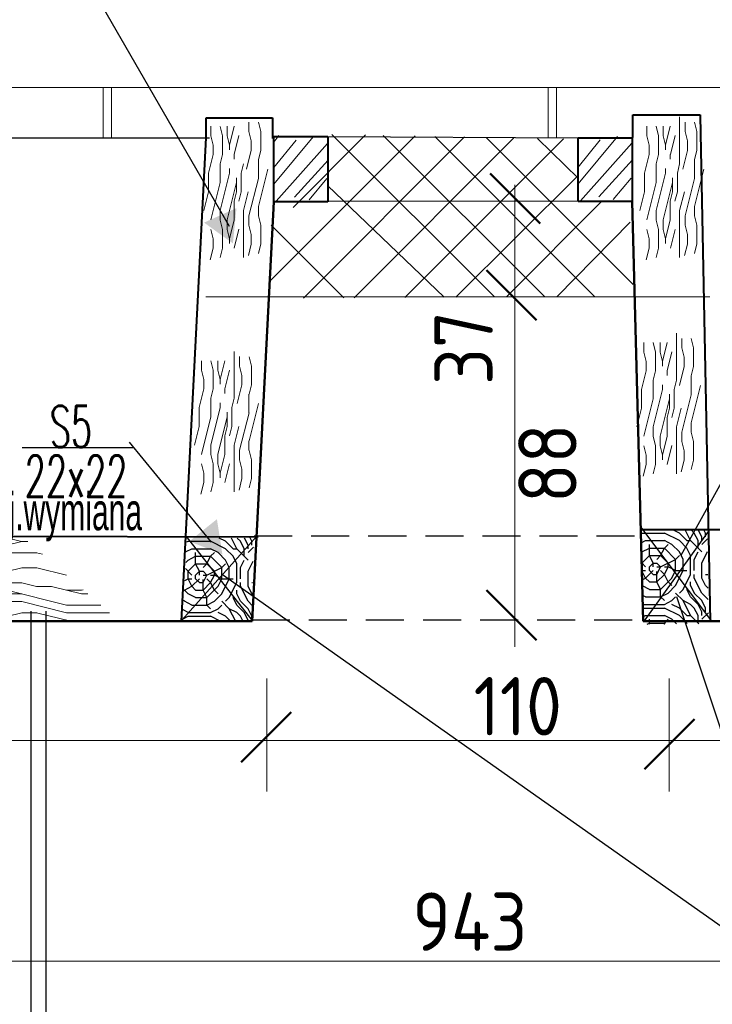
# Model space of a CAD drawing. Header units: millimetres. Extents: x 5545 to 136433, y -146986 to -36607.
# Tile 157 of 159: x 36267 to 36452, y -46841 to -46578. Entities that reach past the tile are written whole.
import ezdxf

# ---------------------------------------------------------------- set-up
doc = ezdxf.new("R2010")
doc.units = ezdxf.units.MM
doc.header["$LTSCALE"] = 8
doc.linetypes.add('DASHDOTX2', pattern=[50.8, 25.4, -12.7, 0, -12.7])
doc.linetypes.add('VERDECKT', pattern=[9.525, 6.35, -3.175])
for name, color, linetype, lineweight in [('0_Nr_Pióra__3', 7, 'Continuous', 50), ('OGËLNE_01', 7, 'Continuous', 13), ('Standard', 7, 'Continuous', 25)]:
    doc.layers.add(name, color=color, linetype=linetype, lineweight=lineweight)
doc.layers.add('5 WYMIAROWANIE', color=253, linetype='Continuous')
doc.layers.add('Arc_opisy', color=18, linetype='Continuous')
doc.styles.add('c20', font='simplex.shx', dxfattribs={"width": 0.7})
doc.styles.add('ISOCP', font='ISOCP.SHX')
doc.styles.add('TXT50', font='bikroms.shx', dxfattribs={"width": 0.75, "height": 10})

# ---------------------------------------------------------------- blocks, each defined once
blk = doc.blocks.new('G$C27FEC524')
at = {"layer": '0_Nr_Pióra__3', "color": 250, "lineweight": 15}
for p, q in [((10.62, 38.11), (10.62, 25.61)), ((1.87, 35.61), (1.87, 33.11)), ((5, 33.11), (4.37, 35.61)), ((6.25, 35.61), (6.25, 33.11)), ((8.12, 35.62), (6.88, 30.62)), ((12.05, 36.71), (12.05, 34.21)), ((12.06, 34.2), (12.68, 31.71)), ((15.18, 34.2), (14.56, 36.7)), ((15.18, 34.21), (15.18, 29.21)), ((1.87, 33.11), (2.5, 30.61)), ((5, 33.11), (5, 28.11)), ((6.25, 33.11), (6.87, 30.61)), ((9.38, 33.12), (8.13, 28.12)), ((12.68, 31.71), (12.68, 29.21)), ((2.5, 30.61), (2.5, 28.11)), ((6.87, 30.61), (6.87, 29.36)), ((12.68, 29.2), (11.43, 24.21)), ((15.18, 29.21), (14.56, 26.71)), ((2.5, 28.11), (1.25, 23.11)), ((5, 28.11), (4.37, 25.62)), ((8.12, 28.11), (8.12, 26.86)), ((14.55, 26.71), (14.55, 21.71)), ((4.37, 25.61), (4.37, 20.61)), ((6.87, 24.36), (6.87, 23.11)), ((10, 23.11), (10.62, 25.61)), ((17.06, 24.21), (14.56, 14.22)), ((1.25, 23.11), (1.25, 18.11)), ((6.87, 23.11), (4.38, 13.12)), ((8.75, 21.86), (8.75, 18.11)), ((10, 23.11), (10, 18.11)), ((14.56, 21.71), (12.06, 11.72)), ((4.37, 20.61), (1.88, 10.62)), ((8.75, 20.61), (6.25, 10.62)), ((1.25, 18.11), (0, 13.11)), ((8.12, 15.61), (8.75, 18.11)), ((10, 18.11), (9.37, 15.62)), ((11.87, 18.11), (10.62, 13.12)), ((8.12, 15.61), (8.12, 10.61)), ((14.55, 14.21), (14.55, 11.71)), ((4.37, 13.11), (4.37, 10.61)), ((5, 8.11), (4.37, 10.61)), ((6.25, 10.61), (6.25, 8.11)), ((8.12, 10.62), (6.88, 5.62)), ((10.62, 13.11), (10.62, 0.61)), ((12.05, 11.71), (12.05, 9.21)), ((15.18, 9.2), (14.56, 11.7)), ((1.87, 8.11), (2.5, 5.61)), ((5, 8.11), (5, 3.11)), ((6.25, 8.11), (6.87, 5.61)), ((9.38, 8.12), (8.13, 3.12)), ((12.06, 9.2), (12.68, 6.71)), ((15.18, 9.21), (15.18, 4.21)), ((2.5, 5.61), (2.5, 3.11)), ((6.87, 5.61), (6.87, 4.36)), ((12.68, 6.71), (12.68, 4.21)), ((2.5, 3.11), (1.72, 0)), ((5, 3.11), (4.37, 0.62)), ((12.68, 4.2), (11.9, 1.1)), ((15.18, 4.21), (14.56, 1.71))]:
    blk.add_line(p, q, dxfattribs=at)
blk = doc.blocks.new('G$CF553101D')
at = {"layer": 'Arc_opisy', "color": 250, "lineweight": 25, "ltscale": 0.5}
for p, q in [((0, 4.22), (39.03, 43.26)), ((6.46, 24.15), (25.82, 43.52)), ((9.25, 0), (52.24, 42.99)), ((60.21, 0.29), (16.81, 43.69)), ((22.8, 0.08), (65.45, 42.73)), ((73.6, 0.37), (30.55, 43.42)), ((36.34, 0.16), (78.66, 42.47)), ((86.99, 0.45), (44.29, 43.15)), ((97.26, 3.64), (58.03, 42.88)), ((82.71, 31.87), (71.77, 42.61)), ((49.89, 0.24), (82.46, 32.6)), ((46.81, 0.22), (15.66, 30)), ((63.44, 0.31), (89.03, 25.91)), ((20.03, 0.06), (0.64, 19.45)), ((76.99, 0.39), (96.5, 20.28))]:
    blk.add_line(p, q, dxfattribs=at)
blk = doc.blocks.new('G$C2D5568B3')
at = {"layer": '5 WYMIAROWANIE', "lineweight": 15}
blk.add_hatch(color=7, dxfattribs=at).paths.add_polyline_path([(4.67, 8.25), (0, 0), (9.48, 0.08)])
blk = doc.blocks.new('G$CB5EE3834')
at = {"layer": 'Arc_opisy', "lineweight": 25, "ltscale": 0.2}
blk.add_blockref('G$C2D5568B3', (0, 0), dxfattribs=at)
blk = doc.blocks.new('G$C1A704194')
at = {"layer": 'Arc_opisy', "lineweight": 25, "ltscale": 0.2, "rotation": 43.91907581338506}
blk.add_blockref('G$CB5EE3834', (2.36, 0), dxfattribs=at)
blk = doc.blocks.new('G$CA1BC58CF')
at = {"layer": 'Arc_opisy', "lineweight": 25, "ltscale": 0.2}
blk.add_blockref('G$C27FEC524', (0, 0), dxfattribs=at)
blk = doc.blocks.new('G$C86EB5530')
at = {"layer": 'OGËLNE_01', "color": 7, "linetype": 'Continuous', "lineweight": 25, "style": 'TXT50', "width": 0.6}
blk.add_text('proj.wymiana', height=10, rotation=270, dxfattribs=at).set_placement((3.33, 56.29))

msp = doc.modelspace()

# ---------------------------------------------------------------- hatches: boundary and pattern name
at = {"layer": 'Arc_opisy', "lineweight": 25, "ltscale": 0.2}
h = msp.add_hatch(dxfattribs=at)
h.set_pattern_fill('logend', color=250, scale=20, style=0, pattern_type=2)
h.set_pattern_definition([(0, (-4267.155, 4265.172), (20, 20), [6, -14]), (0, (-4267.155, 4266.172), (20, 20), [6, -14]), (0, (-4266.155, 4268.172), (20, 20), [4, -16]), (0, (-4265.155, 4270.172), (20, 20), [3, -17]), (0, (-4265.155, 4272.172), (20, 20), [2, -18]), (0, (-4270.155, 4274.172), (20, 20), [1, -5, 1, -13]), (0, (-4267.155, 4275.172), (20, 20), [1, -8, 3, -8]), (0, (-4263.155, 4276.172), (20, 20), [1, -1, 1, -17]), (0, (-4264.155, 4277.172), (20, 20), [1, -19]), (0, (-4265.155, 4279.172), (20, 20), [3, -17]), (0, (-4265.155, 4281.172), (20, 20), [4, -16]), (0, (-4266.155, 4283.172), (20, 20), [5, -6, 1, -8]), (90, (-4274.155, 4271.172), (-20, 20), [1, -2, 5, -12]), (90, (-4273.155, 4273.172), (-20, 20), [1, -1, 3, -15]), (90, (-4272.155, 4281.172), (-20, 20), [2, -18]), (90, (-4271.155, 4273.172), (-20, 20), [4, -6, 1, -9]), (90, (-4270.155, 4284.172), (-20, 20), [1, -19]), (90, (-4269.155, 4274.172), (-20, 20), [3, -17]), (90, (-4267.155, 4275.172), (-20, 20), [2, -18]), (90, (-4265.155, 4275.172), (-20, 20), [1, -3, 3, -13]), (90, (-4264.155, 4276.172), (-20, 20), [1, -19]), (90, (-4263.155, 4272.172), (-20, 20), [2.8, -17.2]), (90, (-4262.155, 4268.172), (-20, 20), [2, -18]), (90, (-4260.155, 4276.172), (-20, 20), [1, -19]), (90, (-4258.155, 4275.172), (-20, 20), [3, -17]), (90, (-4256.155, 4275.172), (-20, 20), [3, -17]), (45, (-4259.155, 4267.172), (2e-15, 20), [1.4142, -1.4142, 1.4142, -24.0416712]), (45, (-4263.155, 4272.172), (2e-15, 20), [2.8284, -25.455871]), (45, (-4271.155, 4282.172), (2e-15, 20), [2.8284, -25.455871]), (45, (-4267.155, 4277.172), (2e-15, 20), [2.8284, -25.455871]), (45, (-4266.155, 4273.172), (2e-15, 20), [2.8284, -25.455871]), (45, (-4260.155, 4269.172), (2e-15, 20), [2.8284, -25.455871]), (45, (-4262.155, 4270.172), (2e-15, 20), [4.24264, -24.041631]), (45, (-4268.155, 4279.172), (2e-15, 20), [1.4142, -26.870071]), (45, (-4269.155, 4281.172), (2e-15, 20), [1.4142, -26.870071]), (45, (-4261.155, 4281.172), (2e-15, 20), [1.4142, -26.870071]), (45, (-4269.155, 4271.172), (2e-15, 20), [1.4142, -26.870071]), (45, (-4258.155, 4278.172), (2e-15, 20), [1.4142, -26.870071]), (45, (-4265.155, 4276.172), (2e-15, 20), [1.4142, -26.870071]), (45, (-4263.155, 4278.172), (2e-15, 20), [1.4142, -26.870071]), (135, (-4264.155, 4274.172), (-20, 2e-15), [1.4142, -1.4142, 4.24264, -21.2132312]), (135, (-4261.155, 4274.172), (-20, 2e-15), [1.4142, -26.870071]), (135, (-4261.155, 4267.172), (-20, 2e-15), [1.4142, -26.870071]), (135, (-4265.155, 4272.172), (-20, 2e-15), [1.4142, -26.870071]), (135, (-4262.155, 4276.172), (-20, 2e-15), [1.4142, -26.870071]), (135, (-4267.155, 4271.172), (-20, 2e-15), [1.4142, -26.870071]), (135, (-4259.155, 4271.172), (-20, 2e-15), [1.4142, -26.870071]), (135, (-4273.155, 4265.172), (-20, 2e-15), [1.4142, -26.870071]), (135, (-4272.155, 4266.172), (-20, 2e-15), [2.8284, -25.455871]), (135, (-4271.155, 4267.172), (-20, 2e-15), [2.8284, -25.455871]), (135, (-4269.155, 4267.172), (-20, 2e-15), [2.8284, -25.455871]), (135, (-4268.155, 4269.172), (-20, 2e-15), [2.8284, -25.455871]), (135, (-4260.155, 4277.172), (-20, 2e-15), [2.8284, -25.455871]), (135, (-4256.155, 4267.172), (-20, 2e-15), [2.8284, -25.455871]), (135, (-4255.155, 4283.172), (-20, 2e-15), [2.8284, -25.455871]), (135, (-4255.155, 4281.172), (-20, 2e-15), [2.8284, -25.455871]), (135, (-4257.155, 4280.172), (-20, 2e-15), [2.8284, -25.455871]), (135, (-4271.155, 4280.172), (-20, 2e-15), [4.24264, -24.041631]), (135, (-4258.155, 4278.172), (-20, 2e-15), [4.24264, -24.041631]), (26.565051, (-4269.155, 4284.1715), (20, 8e-09), [2.236, -42.4853595]), (26.565051, (-4269.155, 4274.1715), (20, 8e-09), [2.236, -42.4853595]), (26.565051, (-4267.155, 4280.1715), (20, 8e-09), [2.236, -42.4853595]), (26.565051, (-4261.155, 4266.1715), (20, 8e-09), [2.236, -42.4853595]), (26.565051, (-4262.155, 4268.1715), (20, 8e-09), [2.236, -42.4853595]), (26.565051, (-4268.155, 4272.1715), (20, 8e-09), [2.236, -42.4853595]), (26.565051, (-4268.155, 4282.1715), (20, 8e-09), [2.236, -42.4853595]), (26.565051, (-4262.155, 4276.1715), (20, 8e-09), [4.472, -40.2493595]), (63.434949, (-4262.155, 4279.1715), (1e-09, 20), [2.236, -42.4853595]), (63.434949, (-4259.155, 4273.1715), (1e-09, 20), [2.236, -42.4853595]), (63.434949, (-4269.155, 4277.1715), (1e-09, 20), [2.236, -42.4853595]), (63.434949, (-4273.155, 4278.1715), (1e-09, 20), [2.236, -42.4853595]), (63.434949, (-4261.155, 4274.1715), (1e-09, 20), [2.236, -42.4853595]), (63.434949, (-4263.155, 4274.1715), (1e-09, 20), [2.236, -42.4853595]), (63.434949, (-4271.155, 4277.1715), (1e-09, 20), [4.472, -40.2493595]), (63.434949, (-4256.155, 4270.1715), (1e-09, 20), [4.472, -40.2493595]), (63.434949, (-4258.155, 4271.1715), (1e-09, 20), [4.472, -40.2493595]), (116.565051, (-4274.155, 4268.1715), (-8e-09, 20), [2.236, -42.4853595]), (116.565051, (-4274.155, 4279.1715), (-8e-09, 20), [2.236, -42.4853595]), (116.565051, (-4270.155, 4265.1715), (-8e-09, 20), [2.236, -42.4853595]), (116.565051, (-4272.155, 4283.1715), (-8e-09, 20), [2.236, -42.4853595]), (116.565051, (-4270.155, 4271.1715), (-8e-09, 20), [2.236, -42.4853595]), (116.565051, (-4266.155, 4273.1715), (-8e-09, 20), [2.236, -42.4853595]), (116.565051, (-4264.155, 4277.1715), (-8e-09, 20), [2.236, -42.4853595]), (116.565051, (-4273.155, 4269.1715), (6.4e-06, 20.0000032), [2.236, -42.4853595]), (116.565051, (-4268.155, 4272.1715), (-8e-09, 20), [2.236, -42.4853595]), (116.565051, (-4262.155, 4270.1715), (-8e-09, 20), [2.236, -42.4853595]), (116.565051, (-4260.155, 4272.1715), (-8e-09, 20), [2.236, -42.4853595]), (116.565051, (-4256.155, 4278.1715), (-8e-09, 20), [2.236, -42.4853595]), (116.565051, (-4271.155, 4284.1715), (-8e-09, 20), [2.236, -42.4853595]), (116.565051, (-4274.155, 4283.1715), (-8e-09, 20), [4.472, -40.2493595]), (116.565051, (-4271.155, 4269.1715), (-8e-09, 20), [4.472, -40.2493595]), (153.434949, (-4274.155, 4266.1715), (-20, 1e-09), [2.236, -42.4853595]), (153.434949, (-4257.155, 4265.1715), (-20, 1e-09), [2.236, -42.4853595]), (153.434949, (-4258.155, 4275.1715), (-20, 1e-09), [2.236, -42.4853595]), (153.434949, (-4266.155, 4268.1715), (-20, 1e-09), [2.236, -42.4853595]), (153.434949, (-4267.155, 4266.1715), (-20, 1e-09), [2.236, -42.4853595]), (153.434949, (-4265.155, 4270.1715), (-20, 1e-09), [2.236, -42.4853595]), (153.434949, (-4259.155, 4282.1715), (-20, 1e-09), [2.236, -42.4853595]), (153.434949, (-4257.155, 4283.1715), (-20, 1e-09), [4.472, -40.2493595])])
h.paths.add_polyline_path([(36432.569, -46714.003), (36433.279, -46739.103), (36450.669, -46739.002), (36450.328, -46713.913)])
at = {"layer": 'Arc_opisy', "lineweight": 9, "ltscale": 0.2}
h = msp.add_hatch(dxfattribs=at)
h.set_pattern_fill('panel', color=252, scale=40, style=0, pattern_type=2)
h.set_pattern_definition([(0, (-1484.78, -1.08), (0, 40), [8, -12, 4, -16]), (0, (-1456.78, -0.08), (0, 40), [8, -32]), (0, (-1460.78, 1.92), (0, 40), [4, -36]), (0, (-1482.78, 2.92), (0, 40), [2, -28, 2, -8]), (0, (-1468.78, 4.92), (0, 40), [8, -12, 2, -18]), (0, (-1478.78, 5.92), (0, 40), [6, -34]), (0, (-1468.78, 6.92), (0, 40), [12, -28]), (0, (-1480.78, 7.92), (0, 40), [8, -32]), (0, (-1464.78, 8.92), (0, 40), [20, -20]), (0, (-1476.78, 10.92), (0, 40), [4, -12, 8, -16]), (0, (-1448.78, 11.92), (0, 40), [8, -32]), (0, (-1456.78, 12.92), (0, 40), [4, -36]), (0, (-1464.78, 13.92), (0, 40), [4, -36]), (0, (-1484.78, 14.92), (0, 40), [8, -32]), (0, (-1464.78, 15.92), (0, 40), [8, -32]), (0, (-1464.78, 17.92), (0, 40), [8, -8, 8, -16]), (0, (-1472.78, 19.92), (0, 40), [4, -20, 8, -8]), (0, (-1464.78, 20.92), (0, 40), [12, -28]), (0, (-1464.78, 22.92), (0, 40), [8, -32]), (0, (-1480.78, 23.92), (0, 40), [12, -16, 4, -8]), (0, (-1480.78, 25.92), (0, 40), [20, -20]), (0, (-1456.78, 26.92), (0, 40), [4, -36]), (0, (-1468.78, 27.92), (0, 40), [8, -32]), (0, (-1476.78, 28.92), (0, 40), [4, -16, 4, -16]), (0, (-1480.78, 29.92), (0, 40), [4, -12, 8, -16]), (0, (-1472.78, 30.92), (0, 40), [4, -20, 4, -12]), (0, (-1464.78, 31.92), (0, 40), [12, -28]), (0, (-1480.78, 33.92), (0, 40), [8, -32]), (0, (-1460.78, 34.92), (0, 40), [4, -36]), (0, (-1452.78, 35.92), (0, 40), [4, -36]), (14.036243, (-1456.78, 1.919), (40, -1e-09), [4.12, -160.80422]), (14.036243, (-1452.78, 10.919), (40, -1e-09), [4.12, -160.80422]), (14.036243, (-1456.78, 34.919), (40, -1e-09), [4.12, -160.80422]), (14.036243, (-1468.78, 19.919), (40, -1e-09), [4.12, -160.80422]), (14.036243, (-1460.78, 25.919), (40, -1e-09), [4.12, -160.80422]), (14.036243, (-1456.78, 22.919), (40, -1e-09), [4.12, -160.80422]), (14.036243, (-1476.78, 29.919), (40, -1e-09), [4.12, -160.80422]), (14.036243, (-1460.78, 27.919), (40, -1e-09), [4.12, -160.80422]), (14.036243, (-1452.78, 12.919), (40, -1e-09), [8.24, -156.68422]), (14.036243, (-1456.78, 15.919), (40, -1e-09), [8.24, -156.68422]), (14.036243, (-1456.78, 17.919), (40, -1e-09), [8.24, -156.68422]), (165.963757, (-1468.78, 4.919), (-40, -1e-09), [4.12, -8.24, 4.12, -148.444221]), (165.963757, (-1476.78, 10.919), (-40, -1e-09), [4.12, -160.80422]), (165.963757, (-1476.78, 28.919), (-40, -1e-09), [8.24, -156.68422]), (194.036243, (-1456.78, -0.081), (-40, 1e-09), [4.12, -160.80422]), (345.963757, (-1448.78, -0.081), (40, 1e-09), [4.12, -160.80422]), (345.963757, (-1460.78, 13.919), (40, 1e-09), [4.12, -160.80422]), (345.963757, (-1452.78, 20.919), (40, 1e-09), [4.12, -160.80422]), (345.963757, (-1468.78, 23.919), (40, 1e-09), [4.12, -160.80422]), (345.963757, (-1472.78, 28.919), (40, 1e-09), [4.12, -160.80422]), (345.963757, (-1468.78, 30.919), (40, 1e-09), [4.12, -160.80422]), (345.963757, (-1468.78, 23.919), (40, 1e-09), [4.12, -160.80422]), (345.963757, (-1456.78, 29.919), (40, 1e-09), [16.48, -148.44422]), (345.963757, (-1480.78, 2.919), (40, 1e-09), [16.48, -148.44422]), (345.963757, (-1476.78, 5.919), (40, 1e-09), [16.48, -148.44422]), (345.963757, (-1472.78, 7.919), (40, 1e-09), [4.12, -8.24, 8.24, -144.324221]), (345.963757, (-1472.78, 10.919), (40, 1e-09), [8.24, -8.24, 8.24, -140.204221]), (345.963757, (-1476.78, 14.919), (40, 1e-09), [16.48, -148.44422]), (345.963757, (-1480.78, 17.919), (40, 1e-09), [16.48, -148.44422]), (345.963757, (-1480.78, 19.919), (40, 1e-09), [16.48, -148.44422]), (345.963757, (-1452.78, 31.919), (40, 1e-09), [4.12, -160.80422]), (345.963768, (-1448.78, 35.919), (40, 7.7e-06), [8.24, -156.68422]), (345.963768, (-1472.78, 33.919), (40, 7.7e-06), [8.24, -156.68422]), (345.963758, (-1476.78, -1.081), (40, 7e-07), [16.48, -148.44422]), (345.963758, (-1452.78, 26.919), (40, 7e-07), [12.36, -152.56422]), (345.963758, (-1448.78, 23.919), (40, 7e-07), [24.72, -140.20422])])
h.paths.add_polyline_path([(36169.779, -46716.428), (36186.344, -46739.288), (36293.106, -46738.191), (36267.844, -46716.139)])
at = {"layer": 'Arc_opisy', "lineweight": 25, "ltscale": 0.2}
h = msp.add_hatch(dxfattribs=at)
h.set_pattern_fill('logend', color=250, scale=20, style=0, pattern_type=2)
h.set_pattern_definition([(0, (-4388.33, 4262.988), (20, 20), [6, -14]), (0, (-4388.33, 4263.988), (20, 20), [6, -14]), (0, (-4387.33, 4265.988), (20, 20), [4, -16]), (0, (-4386.33, 4267.988), (20, 20), [3, -17]), (0, (-4386.33, 4269.988), (20, 20), [2, -18]), (0, (-4391.33, 4271.988), (20, 20), [1, -5, 1, -13]), (0, (-4388.33, 4272.988), (20, 20), [1, -8, 3, -8]), (0, (-4384.33, 4273.988), (20, 20), [1, -1, 1, -17]), (0, (-4385.33, 4274.988), (20, 20), [1, -19]), (0, (-4386.33, 4276.988), (20, 20), [3, -17]), (0, (-4386.33, 4278.988), (20, 20), [4, -16]), (0, (-4387.33, 4280.988), (20, 20), [5, -6, 1, -8]), (90, (-4395.33, 4268.988), (-20, 20), [1, -2, 5, -12]), (90, (-4394.33, 4270.988), (-20, 20), [1, -1, 3, -15]), (90, (-4393.33, 4278.988), (-20, 20), [2, -18]), (90, (-4392.33, 4270.988), (-20, 20), [4, -6, 1, -9]), (90, (-4391.33, 4281.988), (-20, 20), [1, -19]), (90, (-4390.33, 4271.988), (-20, 20), [3, -17]), (90, (-4388.33, 4272.988), (-20, 20), [2, -18]), (90, (-4386.33, 4272.988), (-20, 20), [1, -3, 3, -13]), (90, (-4385.33, 4273.988), (-20, 20), [1, -19]), (90, (-4384.33, 4269.988), (-20, 20), [2.8, -17.2]), (90, (-4383.33, 4265.988), (-20, 20), [2, -18]), (90, (-4381.33, 4273.988), (-20, 20), [1, -19]), (90, (-4379.33, 4272.988), (-20, 20), [3, -17]), (90, (-4377.33, 4272.988), (-20, 20), [3, -17]), (45, (-4380.329, 4264.988), (2e-15, 20), [1.4142, -1.4142, 1.4142, -24.0416712]), (45, (-4384.329, 4269.988), (2e-15, 20), [2.8284, -25.455871]), (45, (-4392.329, 4279.988), (2e-15, 20), [2.8284, -25.455871]), (45, (-4388.329, 4274.988), (2e-15, 20), [2.8284, -25.455871]), (45, (-4387.329, 4270.988), (2e-15, 20), [2.8284, -25.455871]), (45, (-4381.329, 4266.988), (2e-15, 20), [2.8284, -25.455871]), (45, (-4383.329, 4267.988), (2e-15, 20), [4.24264, -24.041631]), (45, (-4389.329, 4276.988), (2e-15, 20), [1.4142, -26.870071]), (45, (-4390.329, 4278.988), (2e-15, 20), [1.4142, -26.870071]), (45, (-4382.329, 4278.988), (2e-15, 20), [1.4142, -26.870071]), (45, (-4390.329, 4268.988), (2e-15, 20), [1.4142, -26.870071]), (45, (-4379.329, 4275.988), (2e-15, 20), [1.4142, -26.870071]), (45, (-4386.329, 4273.988), (2e-15, 20), [1.4142, -26.870071]), (45, (-4384.329, 4275.988), (2e-15, 20), [1.4142, -26.870071]), (135, (-4385.329, 4271.988), (-20, 2e-15), [1.4142, -1.4142, 4.24264, -21.2132312]), (135, (-4382.329, 4271.988), (-20, 2e-15), [1.4142, -26.870071]), (135, (-4382.329, 4264.988), (-20, 2e-15), [1.4142, -26.870071]), (135, (-4386.329, 4269.988), (-20, 2e-15), [1.4142, -26.870071]), (135, (-4383.329, 4273.988), (-20, 2e-15), [1.4142, -26.870071]), (135, (-4388.329, 4268.988), (-20, 2e-15), [1.4142, -26.870071]), (135, (-4380.329, 4268.988), (-20, 2e-15), [1.4142, -26.870071]), (135, (-4394.329, 4262.988), (-20, 2e-15), [1.4142, -26.870071]), (135, (-4393.329, 4263.988), (-20, 2e-15), [2.8284, -25.455871]), (135, (-4392.329, 4264.988), (-20, 2e-15), [2.8284, -25.455871]), (135, (-4390.329, 4264.988), (-20, 2e-15), [2.8284, -25.455871]), (135, (-4389.329, 4266.988), (-20, 2e-15), [2.8284, -25.455871]), (135, (-4381.329, 4274.988), (-20, 2e-15), [2.8284, -25.455871]), (135, (-4377.329, 4264.988), (-20, 2e-15), [2.8284, -25.455871]), (135, (-4376.329, 4280.988), (-20, 2e-15), [2.8284, -25.455871]), (135, (-4376.329, 4278.988), (-20, 2e-15), [2.8284, -25.455871]), (135, (-4378.329, 4277.988), (-20, 2e-15), [2.8284, -25.455871]), (135, (-4392.329, 4277.988), (-20, 2e-15), [4.24264, -24.041631]), (135, (-4379.329, 4275.988), (-20, 2e-15), [4.24264, -24.041631]), (26.565051, (-4390.329, 4281.988), (20, 8e-09), [2.236, -42.4853595]), (26.565051, (-4390.329, 4271.988), (20, 8e-09), [2.236, -42.4853595]), (26.565051, (-4388.329, 4277.988), (20, 8e-09), [2.236, -42.4853595]), (26.565051, (-4382.329, 4263.988), (20, 8e-09), [2.236, -42.4853595]), (26.565051, (-4383.329, 4265.988), (20, 8e-09), [2.236, -42.4853595]), (26.565051, (-4389.329, 4269.988), (20, 8e-09), [2.236, -42.4853595]), (26.565051, (-4389.329, 4279.988), (20, 8e-09), [2.236, -42.4853595]), (26.565051, (-4383.329, 4273.988), (20, 8e-09), [4.472, -40.2493595]), (63.434949, (-4383.329, 4276.988), (1e-09, 20), [2.236, -42.4853595]), (63.434949, (-4380.329, 4270.988), (1e-09, 20), [2.236, -42.4853595]), (63.434949, (-4390.329, 4274.988), (1e-09, 20), [2.236, -42.4853595]), (63.434949, (-4394.329, 4275.988), (1e-09, 20), [2.236, -42.4853595]), (63.434949, (-4382.329, 4271.988), (1e-09, 20), [2.236, -42.4853595]), (63.434949, (-4384.329, 4271.988), (1e-09, 20), [2.236, -42.4853595]), (63.434949, (-4392.329, 4274.988), (1e-09, 20), [4.472, -40.2493595]), (63.434949, (-4377.329, 4267.988), (1e-09, 20), [4.472, -40.2493595]), (63.434949, (-4379.329, 4268.988), (1e-09, 20), [4.472, -40.2493595]), (116.565051, (-4395.329, 4265.988), (-8e-09, 20), [2.236, -42.4853595]), (116.565051, (-4395.329, 4276.988), (-8e-09, 20), [2.236, -42.4853595]), (116.565051, (-4391.329, 4262.988), (-8e-09, 20), [2.236, -42.4853595]), (116.565051, (-4393.329, 4280.988), (-8e-09, 20), [2.236, -42.4853595]), (116.565051, (-4391.329, 4268.988), (-8e-09, 20), [2.236, -42.4853595]), (116.565051, (-4387.329, 4270.988), (-8e-09, 20), [2.236, -42.4853595]), (116.565051, (-4385.329, 4274.988), (-8e-09, 20), [2.236, -42.4853595]), (116.565051, (-4394.329, 4266.988), (6.4e-06, 20.0000032), [2.236, -42.4853595]), (116.565051, (-4389.329, 4269.988), (-8e-09, 20), [2.236, -42.4853595]), (116.565051, (-4383.329, 4267.988), (-8e-09, 20), [2.236, -42.4853595]), (116.565051, (-4381.329, 4269.988), (-8e-09, 20), [2.236, -42.4853595]), (116.565051, (-4377.329, 4275.988), (-8e-09, 20), [2.236, -42.4853595]), (116.565051, (-4392.329, 4281.988), (-8e-09, 20), [2.236, -42.4853595]), (116.565051, (-4395.329, 4280.988), (-8e-09, 20), [4.472, -40.2493595]), (116.565051, (-4392.329, 4266.988), (-8e-09, 20), [4.472, -40.2493595]), (153.434949, (-4395.329, 4263.988), (-20, 1e-09), [2.236, -42.4853595]), (153.434949, (-4378.329, 4262.988), (-20, 1e-09), [2.236, -42.4853595]), (153.434949, (-4379.329, 4272.988), (-20, 1e-09), [2.236, -42.4853595]), (153.434949, (-4387.329, 4265.988), (-20, 1e-09), [2.236, -42.4853595]), (153.434949, (-4388.329, 4263.988), (-20, 1e-09), [2.236, -42.4853595]), (153.434949, (-4386.329, 4267.988), (-20, 1e-09), [2.236, -42.4853595]), (153.434949, (-4380.329, 4279.988), (-20, 1e-09), [2.236, -42.4853595]), (153.434949, (-4378.329, 4280.988), (-20, 1e-09), [4.472, -40.2493595])])
h.paths.add_polyline_path([(36311.395, -46716.187), (36310.174, -46738.258), (36328.702, -46738.435), (36329.153, -46716.097)])

# ---------------------------------------------------------------- linework, layer by layer
at = {"color": 250, "linetype": 'ByBlock', "lineweight": 50}
for p, q in [((36405.725, -46632.155), (36392.358, -46618.787)), ((36404.704, -46657.955), (36391.336, -46644.588)), ((36404.704, -46743.38), (36391.336, -46730.012)), ((36339.214, -46762.566), (36325.846, -46775.933)), ((36446.938, -46764.439), (36433.57, -46777.807))]:
    msp.add_line(p, q, dxfattribs=at)
at = {"layer": '0_Nr_Pióra__3', "color": 252, "lineweight": 9}
for p, q in [((36317.755, -46606.237), (36317.755, -46608.737)), ((36320.88, -46608.739), (36320.256, -46606.241)), ((36322.13, -46606.237), (36322.13, -46608.737)), ((36324.007, -46606.23), (36322.758, -46611.226)), ((36327.937, -46605.142), (36327.937, -46607.642)), ((36331.062, -46607.644), (36330.437, -46605.146)), ((36317.755, -46608.739), (36318.38, -46611.237)), ((36320.88, -46608.737), (36320.88, -46613.737)), ((36322.13, -46608.739), (36322.755, -46611.237)), ((36325.257, -46608.728), (36324.008, -46613.724)), ((36327.937, -46607.644), (36328.562, -46610.142)), ((36331.062, -46607.642), (36331.062, -46612.642)), ((36318.38, -46611.237), (36318.38, -46613.737)), ((36322.755, -46611.237), (36322.755, -46612.487)), ((36328.563, -46612.644), (36327.314, -46617.64)), ((36328.562, -46610.142), (36328.562, -46612.642)), ((36331.062, -46612.64), (36330.437, -46615.138)), ((36318.381, -46613.739), (36317.132, -46618.735)), ((36320.88, -46613.735), (36320.256, -46616.233)), ((36324.005, -46613.737), (36324.005, -46614.987)), ((36330.437, -46615.142), (36330.437, -46620.142)), ((36320.255, -46616.237), (36320.255, -46621.237)), ((36322.755, -46617.487), (36322.755, -46618.737)), ((36332.937, -46617.64), (36330.439, -46627.633)), ((36317.13, -46618.737), (36317.13, -46623.737)), ((36322.755, -46618.735), (36320.257, -46628.728)), ((36324.63, -46619.987), (36324.63, -46623.737)), ((36325.88, -46618.737), (36325.88, -46623.737)), ((36330.437, -46620.141), (36327.939, -46630.133)), ((36320.255, -46621.236), (36317.757, -46631.228)), ((36324.63, -46621.235), (36322.132, -46631.228)), ((36317.131, -46623.739), (36315.882, -46628.735)), ((36324.005, -46626.235), (36324.63, -46623.737)), ((36325.88, -46623.735), (36325.256, -46626.233)), ((36327.755, -46623.735), (36326.506, -46628.732)), ((36324.005, -46626.237), (36324.005, -46631.237)), ((36330.437, -46627.642), (36330.437, -46630.142)), ((36326.505, -46628.737), (36326.505, -46641.237)), ((36327.937, -46630.142), (36327.937, -46632.642)), ((36331.062, -46632.644), (36330.437, -46630.146)), ((36327.937, -46632.644), (36328.562, -46635.142)), ((36331.062, -46632.642), (36331.062, -46637.642)), ((36317.755, -46633.739), (36318.38, -46636.237)), ((36318.38, -46636.237), (36318.38, -46638.737)), ((36320.88, -46633.737), (36320.88, -46638.737)), ((36325.257, -46633.728), (36324.008, -46638.724)), ((36328.562, -46635.142), (36328.562, -46637.642)), ((36318.381, -46638.739), (36317.603, -46641.849)), ((36320.88, -46638.735), (36320.256, -46641.233)), ((36328.563, -46637.644), (36327.785, -46640.754)), ((36331.062, -46637.64), (36330.437, -46640.138))]:
    msp.add_line(p, q, dxfattribs=at)
at = {"layer": '0_Nr_Pióra__3', "color": 250, "lineweight": 15}
for p, q in [((36325.879, -46618.741), (36326.503, -46616.243)), ((36320.255, -46628.737), (36320.255, -46631.237)), ((36320.88, -46633.739), (36320.256, -46631.241)), ((36322.13, -46631.237), (36322.13, -46633.737)), ((36324.007, -46631.23), (36322.758, -46636.226)), ((36322.13, -46633.739), (36322.755, -46636.237)), ((36322.755, -46636.237), (36322.755, -46637.487))]:
    msp.add_line(p, q, dxfattribs=at)
at = {"layer": 'Arc_opisy', "lineweight": 25, "ltscale": 0.2}
msp.add_line((36221.348, -46457.459), (36322.669, -46632.903), dxfattribs=at)
at = {"layer": 'Arc_opisy', "color": 250, "lineweight": 25, "ltscale": 0.1}
for p, q in [((36295.968, -46690.525), (36317.834, -46717.194)), ((36460.537, -46689.583), (36443.247, -46720.747)), ((36267.344, -46691.989), (36297.161, -46691.989))]:
    msp.add_line(p, q, dxfattribs=at)
at = {"layer": 'Arc_opisy', "color": 250, "lineweight": 30, "ltscale": 0.2}
for p, q in [((36432.715, -46713.475), (36451.416, -46738.323)), ((36450.963, -46713.734), (36433.492, -46738.194)), ((36330.001, -46715.602), (36310.023, -46738.047)), ((36311.164, -46715.695), (36328.707, -46738.047))]:
    msp.add_line(p, q, dxfattribs=at)
at = {"layer": 'Arc_opisy', "color": 250, "linetype": 'VERDECKT', "lineweight": 25, "ltscale": 0.2}
for p, q in [((36329.316, -46715.5), (36432.995, -46715.5)), ((36328.69, -46737.934), (36432.559, -46737.934))]:
    msp.add_line(p, q, dxfattribs=at)
at = {"layer": 'Arc_opisy', "color": 250, "lineweight": 25, "ltscale": 0.2}
for q in [(36320.87, -46725.896), (36442.153, -46731.833)]:
    msp.add_line((36476.654, -46835.776), q, dxfattribs=at)
at = {"layer": 'Arc_opisy', "lineweight": 30, "ltscale": 0.2}
for p, q in [((36269.688, -46735.631), (36269.688, -47202.409)), ((36273.688, -46735.631), (36273.688, -47202.409))]:
    msp.add_line(p, q, dxfattribs=at)
at = {"layer": 'Standard', "color": 250, "lineweight": 20}
for p, q in [((35269.113, -46595.894), (38099.233, -46595.894)), ((36289.026, -46609.283), (36289.026, -46595.894)), ((36291.182, -46595.894), (36291.182, -46609.283)), ((36407.865, -46609.259), (36407.865, -46595.894)), ((36410.02, -46595.894), (36410.02, -46609.268)), ((36335.925, -46608.67), (36334.604, -46610.44)), ((36345.073, -46609.035), (36334.604, -46621.652)), ((36340.499, -46609.95), (36334.604, -46617.193)), ((36426.305, -46608.944), (36415.836, -46621.561)), ((36421.731, -46609.859), (36415.836, -46617.101)), ((36348.915, -46610.865), (36335.193, -46626.233)), ((36430.147, -46610.774), (36416.425, -46626.142)), ((36349.098, -46615.256), (36340.133, -46625.136)), ((36430.33, -46615.164), (36421.365, -46625.044)), ((36348.732, -46620.196), (36343.975, -46625.867)), ((36429.964, -46620.104), (36425.207, -46625.776)), ((36398.898, -46745.163), (36398.898, -46621.853)), ((36342.9, -46626.248), (36424.681, -46626.248)), ((36316.376, -46651.788), (36451.037, -46651.788)), ((36332.363, -46651.788), (36451.037, -46651.788)), ((36332.672, -46753.629), (36332.672, -46783.747)), ((36440.127, -46753.629), (36440.127, -46783.747)), ((35400.228, -46770.113), (37926.931, -46770.113)), ((35398.577, -46829.021), (37924.09, -46829.021))]:
    msp.add_line(p, q, dxfattribs=at)
at = {"layer": 'Standard', "color": 250, "lineweight": 40}
for p, q in [((36316.491, -46609.283), (36316.491, -46604.012)), ((36316.491, -46604.012), (36334.237, -46604.012)), ((36334.237, -46604.012), (36334.237, -46609.5)), ((36430.449, -46609.219), (36430.449, -46603.141)), ((36430.449, -46603.141), (36448.378, -46603.141)), ((36448.378, -46603.141), (36448.514, -46608.285)), ((36334.604, -46608.929), (36349.012, -46608.929)), ((36334.604, -46626.424), (36334.604, -46608.929)), ((36349.012, -46608.929), (36349.012, -46626.424)), ((36415.836, -46609.295), (36430.244, -46609.295)), ((36415.836, -46626.332), (36415.836, -46609.295)), ((36430.244, -46609.295), (36430.244, -46626.332)), ((36349.012, -46626.424), (36334.604, -46626.424)), ((36430.244, -46626.332), (36415.836, -46626.332)), ((36432.576, -46713.882), (36632.551, -46713.882)), ((36131.118, -46715.431), (36330.404, -46715.789))]:
    msp.add_line(p, q, dxfattribs=at)
at = {"layer": 'Standard', "color": 250, "lineweight": 25}
for p, q in [((36145.948, -46609.283), (36317.393, -46609.283)), ((36349.017, -46608.989), (36415.836, -46609.295))]:
    msp.add_line(p, q, dxfattribs=at)
at = {"layer": 'Standard', "color": 250, "linetype": 'DASHDOTX2', "lineweight": 40}
for p, q in [((36309.95, -46738.292), (36316.491, -46609.283)), ((36448.484, -46608.179), (36451.129, -46738.292))]:
    msp.add_line(p, q, dxfattribs=at)
at = {"layer": 'Standard', "color": 250, "lineweight": 50}
for p, q in [((36328.776, -46738.292), (36334.604, -46626.424)), ((36433.16, -46738.292), (36430.244, -46626.332)), ((36131.328, -46738.292), (36328.776, -46738.292)), ((36433.16, -46738.292), (36630.666, -46738.292))]:
    msp.add_line(p, q, dxfattribs=at)

# ---------------------------------------------------------------- block references
at = {"layer": 'Arc_opisy', "color": 252, "lineweight": 9, "ltscale": 0.2}
for name, p in [('G$C27FEC524', (36432.322, -46641.849)), ('G$C27FEC524', (36431.465, -46699.579)), ('G$CA1BC58CF', (36313.387, -46704.418))]:
    msp.add_blockref(name, p, dxfattribs=at)
at = {"layer": 'Arc_opisy', "lineweight": 25, "ltscale": 0.2}
msp.add_blockref('G$CF553101D', (36333.249, -46652.069), dxfattribs=at)
for p, rotation in [((36321.83, -46638.993), 39.79335853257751), ((36321.728, -46711.318), 174.3517526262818)]:
    msp.add_blockref('G$C1A704194', p, dxfattribs=dict(at, rotation=rotation))
at = {"layer": 'Arc_opisy', "color": 250, "lineweight": 25, "ltscale": 0.1, "rotation": 90}
msp.add_blockref('G$C86EB5530', (36308.429, -46717.349), dxfattribs=at)

# ---------------------------------------------------------------- texts
at = {"layer": 'Arc_opisy', "color": 250, "style": 'c20', "width": 0.6}
for s, p in [('S5', (36274.742, -46691.847)), ('22x22', (36268.042, -46705.135))]:
    msp.add_text(s, height=11, dxfattribs=at).set_placement(p)
at = {"layer": 'Standard', "color": 250, "linetype": 'Continuous', "lineweight": 25, "style": 'ISOCP'}
for s, p in [('37', (36393.023, -46675.232)), ('88', (36415.445, -46706.727))]:
    msp.add_text(s, height=15.5825, rotation=90, dxfattribs=at).set_placement(p)
for s, p in [('110', (36387.909, -46768.801)), ('943', (36371.576, -46826.293))]:
    msp.add_text(s, height=15.5825, dxfattribs=at).set_placement(p)

doc.saveas('drawing.dxf')
